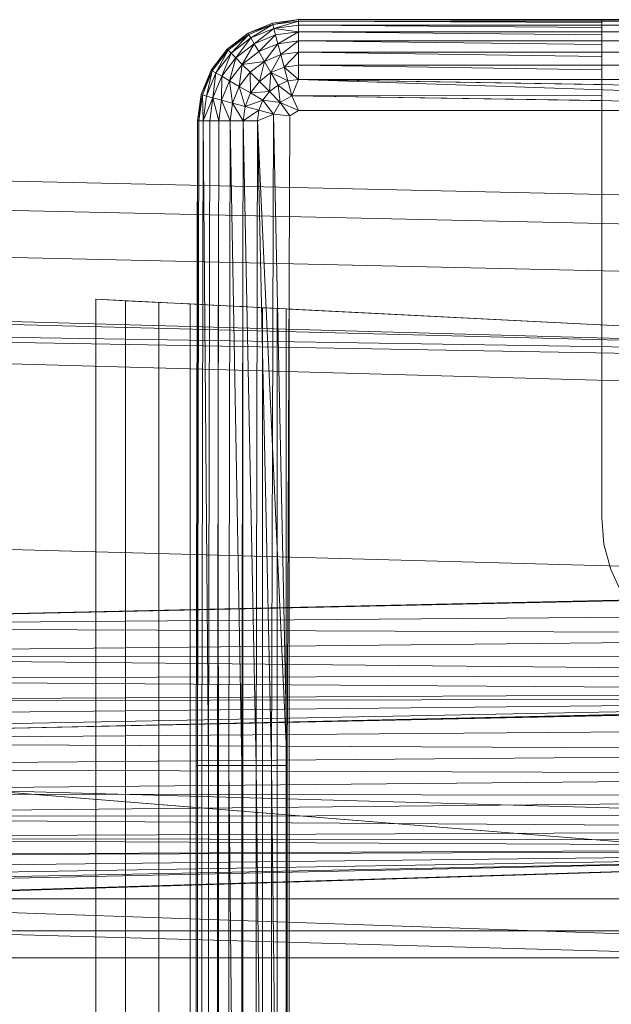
# Model space of a CAD drawing. Header units: metres. Extents: x 391.1 to 427.5, y 12.5 to 28.4.
# Tile 135 of 209: x 406.9862 to 407.072, y 27.383 to 27.5256. Entities that reach past the tile are written whole.
import ezdxf

# ---------------------------------------------------------------- set-up
doc = ezdxf.new("R2010")
doc.units = ezdxf.units.M
doc.layers.add('A-DETL-____-MBND', color=7, linetype='Continuous', lineweight=18)

# ---------------------------------------------------------------- blocks, each defined once
blk = doc.blocks.new('Family - Inodor PA-152420-03_CLI_AIGUA_P0A')
at = {"layer": 'A-DETL-____-MBND', "color": 253, "true_color": 0xaaaaaa}
for p, q in [((0.56991, 0.40094), (0.57344, 0.40241)), ((0.56991, 0.40094), (0.57344, 0.40241)), ((0.56991, 0.40094), (0.57344, 0.40241)), ((0.57344, 0.40241), (0.56991, 0.40094)), ((0.57344, 0.40241), (0.57723, 0.40291)), ((0.57344, 0.40241), (0.57723, 0.40291)), ((0.57344, 0.40241), (0.57723, 0.40291)), ((0.57723, 0.40291), (0.57344, 0.40241)), ((0.57349, 0.40221), (0.57344, 0.40241)), ((0.57349, 0.40221), (0.57344, 0.40241)), ((0.57344, 0.40241), (0.57349, 0.40221)), ((0.57723, 0.40291), (0.57349, 0.40221)), ((0.57723, 0.40291), (0.57349, 0.40221)), ((0.57723, 0.40271), (0.57349, 0.40221)), ((0.57723, 0.40271), (0.57349, 0.40221)), ((0.57723, 0.40271), (0.57349, 0.40221)), ((0.57723, 0.40271), (0.57365, 0.40164)), ((0.57723, 0.40271), (0.57365, 0.40164)), ((0.57723, 0.40291), (0.71226, 0.40291)), ((0.57723, 0.40271), (0.57723, 0.40291)), ((0.57723, 0.40291), (0.71226, 0.40291)), ((0.57723, 0.40291), (0.71226, 0.40291)), ((0.71226, 0.40291), (0.57723, 0.40291)), ((0.62119, 0.40284), (0.57723, 0.40291)), ((0.57723, 0.40271), (0.57723, 0.40291)), ((0.62119, 0.40284), (0.57723, 0.40291)), ((0.57723, 0.40291), (0.57723, 0.40271)), ((0.71226, 0.40271), (0.57723, 0.40271)), ((0.57723, 0.40211), (0.57723, 0.40271)), ((0.62119, 0.40271), (0.57723, 0.40271)), ((0.62119, 0.40251), (0.57723, 0.40271)), ((0.57723, 0.40271), (0.62119, 0.40271)), ((0.57723, 0.40211), (0.57723, 0.40271)), ((0.62119, 0.40251), (0.57723, 0.40271)), ((0.57723, 0.40271), (0.57723, 0.40211)), ((0.62119, 0.4029), (0.67979, 0.4029)), ((0.62119, 0.4029), (0.62119, 0.40284)), ((0.62119, 0.40271), (0.62119, 0.40284)), ((0.62119, 0.40251), (0.62119, 0.40271)), ((0.62119, 0.40211), (0.62119, 0.40251)), ((0.56687, 0.39862), (0.56991, 0.40094)), ((0.56687, 0.39862), (0.56991, 0.40094)), ((0.56687, 0.39862), (0.56991, 0.40094)), ((0.56991, 0.40094), (0.56687, 0.39862)), ((0.57349, 0.40221), (0.56991, 0.40094)), ((0.57349, 0.40221), (0.56991, 0.40094)), ((0.57001, 0.40077), (0.56991, 0.40094)), ((0.57001, 0.40077), (0.56991, 0.40094)), ((0.56991, 0.40094), (0.57001, 0.40077)), ((0.57349, 0.40221), (0.57001, 0.40077)), ((0.57349, 0.40221), (0.57001, 0.40077)), ((0.57349, 0.40221), (0.57001, 0.40077)), ((0.57349, 0.40221), (0.57031, 0.40025)), ((0.57349, 0.40221), (0.57031, 0.40025)), ((0.57365, 0.40164), (0.57031, 0.40025)), ((0.57365, 0.40164), (0.57031, 0.40025)), ((0.57365, 0.40164), (0.57031, 0.40025)), ((0.57365, 0.40164), (0.57079, 0.39941)), ((0.57365, 0.40164), (0.57079, 0.39941)), ((0.57365, 0.40164), (0.57349, 0.40221)), ((0.57365, 0.40164), (0.57349, 0.40221)), ((0.57349, 0.40221), (0.57365, 0.40164)), ((0.57723, 0.40211), (0.57365, 0.40164)), ((0.57723, 0.40211), (0.57365, 0.40164)), ((0.57723, 0.40211), (0.57365, 0.40164)), ((0.5739, 0.4007), (0.57365, 0.40164)), ((0.57723, 0.40114), (0.57365, 0.40164)), ((0.57365, 0.40164), (0.57723, 0.40114)), ((0.57365, 0.40164), (0.5739, 0.4007)), ((0.57365, 0.40164), (0.5739, 0.4007)), ((0.57723, 0.40114), (0.5739, 0.4007)), ((0.57723, 0.40114), (0.5739, 0.4007)), ((0.57723, 0.40114), (0.5739, 0.4007)), ((0.57723, 0.40114), (0.57424, 0.39942)), ((0.57723, 0.40114), (0.57424, 0.39942)), ((0.71226, 0.40211), (0.57723, 0.40211)), ((0.57723, 0.40211), (0.57723, 0.40114)), ((0.62119, 0.40211), (0.57723, 0.40211)), ((0.62119, 0.40179), (0.57723, 0.40211)), ((0.57723, 0.40211), (0.62119, 0.40211)), ((0.57723, 0.40211), (0.57723, 0.40114)), ((0.57723, 0.40114), (0.57723, 0.40211)), ((0.62119, 0.40179), (0.57723, 0.40211)), ((0.71226, 0.40114), (0.57723, 0.40114)), ((0.57723, 0.39982), (0.57723, 0.40114)), ((0.62119, 0.40114), (0.57723, 0.40114)), ((0.62119, 0.40071), (0.57723, 0.40114)), ((0.57723, 0.40114), (0.62119, 0.40114)), ((0.57723, 0.39982), (0.57723, 0.40114)), ((0.62119, 0.40071), (0.57723, 0.40114)), ((0.57723, 0.40114), (0.57723, 0.39982)), ((0.62119, 0.40179), (0.62119, 0.40211)), ((0.62119, 0.40114), (0.62119, 0.40179)), ((0.62119, 0.40071), (0.62119, 0.40114)), ((0.57001, 0.40077), (0.56687, 0.39862)), ((0.57001, 0.40077), (0.56687, 0.39862)), ((0.57001, 0.40077), (0.56702, 0.39847)), ((0.57001, 0.40077), (0.56702, 0.39847)), ((0.57001, 0.40077), (0.56702, 0.39847)), ((0.57001, 0.40077), (0.56744, 0.39805)), ((0.57001, 0.40077), (0.56744, 0.39805)), ((0.57031, 0.40025), (0.56744, 0.39805)), ((0.57031, 0.40025), (0.56744, 0.39805)), ((0.57031, 0.40025), (0.56744, 0.39805)), ((0.57031, 0.40025), (0.56812, 0.39736)), ((0.57031, 0.40025), (0.56812, 0.39736)), ((0.57031, 0.40025), (0.57001, 0.40077)), ((0.57031, 0.40025), (0.57001, 0.40077)), ((0.57001, 0.40077), (0.57031, 0.40025)), ((0.57079, 0.39941), (0.57031, 0.40025)), ((0.57079, 0.39941), (0.57031, 0.40025)), ((0.57031, 0.40025), (0.57079, 0.39941)), ((0.5739, 0.4007), (0.57079, 0.39941)), ((0.5739, 0.4007), (0.57079, 0.39941)), ((0.5739, 0.4007), (0.57079, 0.39941)), ((0.5739, 0.4007), (0.57145, 0.39827)), ((0.5739, 0.4007), (0.57145, 0.39827)), ((0.57424, 0.39942), (0.5739, 0.4007)), ((0.57424, 0.39942), (0.5739, 0.4007)), ((0.5739, 0.4007), (0.57424, 0.39942)), ((0.57723, 0.39982), (0.57424, 0.39942)), ((0.57723, 0.39982), (0.57424, 0.39942)), ((0.57723, 0.39982), (0.57424, 0.39942)), ((0.57723, 0.39982), (0.57466, 0.39785)), ((0.57723, 0.39982), (0.57466, 0.39785)), ((0.71226, 0.39982), (0.57723, 0.39982)), ((0.57723, 0.39819), (0.57723, 0.39982)), ((0.62119, 0.39982), (0.57723, 0.39982)), ((0.62119, 0.39929), (0.57723, 0.39982)), ((0.57723, 0.39982), (0.62119, 0.39982)), ((0.57723, 0.39819), (0.57723, 0.39982)), ((0.62119, 0.39929), (0.57723, 0.39982)), ((0.57723, 0.39982), (0.57723, 0.39819)), ((0.62119, 0.39982), (0.62119, 0.40071)), ((0.62119, 0.39929), (0.62119, 0.39982)), ((0.56455, 0.39558), (0.56687, 0.39862)), ((0.56455, 0.39558), (0.56687, 0.39862)), ((0.56455, 0.39558), (0.56687, 0.39862)), ((0.56687, 0.39862), (0.56455, 0.39558)), ((0.56687, 0.39862), (0.56472, 0.39548)), ((0.56687, 0.39862), (0.56472, 0.39548)), ((0.56702, 0.39847), (0.56472, 0.39548)), ((0.56702, 0.39847), (0.56472, 0.39548)), ((0.56702, 0.39847), (0.56472, 0.39548)), ((0.56702, 0.39847), (0.56524, 0.39518)), ((0.56702, 0.39847), (0.56524, 0.39518)), ((0.56744, 0.39805), (0.56524, 0.39518)), ((0.56744, 0.39805), (0.56524, 0.39518)), ((0.56744, 0.39805), (0.56524, 0.39518)), ((0.56744, 0.39805), (0.56608, 0.3947)), ((0.56744, 0.39805), (0.56608, 0.3947)), ((0.56702, 0.39847), (0.56687, 0.39862)), ((0.56702, 0.39847), (0.56687, 0.39862)), ((0.56687, 0.39862), (0.56702, 0.39847)), ((0.56744, 0.39805), (0.56702, 0.39847)), ((0.56744, 0.39805), (0.56702, 0.39847)), ((0.56702, 0.39847), (0.56744, 0.39805)), ((0.56812, 0.39736), (0.56744, 0.39805)), ((0.56812, 0.39736), (0.56744, 0.39805)), ((0.56744, 0.39805), (0.56812, 0.39736)), ((0.57079, 0.39941), (0.56812, 0.39736)), ((0.57079, 0.39941), (0.56812, 0.39736)), ((0.57079, 0.39941), (0.56812, 0.39736)), ((0.57079, 0.39941), (0.56906, 0.39643)), ((0.57079, 0.39941), (0.56906, 0.39643)), ((0.57145, 0.39827), (0.56906, 0.39643)), ((0.57145, 0.39827), (0.56906, 0.39643)), ((0.57145, 0.39827), (0.56906, 0.39643)), ((0.57145, 0.39827), (0.57079, 0.39941)), ((0.57145, 0.39827), (0.57079, 0.39941)), ((0.57079, 0.39941), (0.57145, 0.39827)), ((0.57424, 0.39942), (0.57145, 0.39827)), ((0.57424, 0.39942), (0.57145, 0.39827)), ((0.57424, 0.39942), (0.57145, 0.39827)), ((0.57227, 0.39686), (0.57145, 0.39827)), ((0.57227, 0.39686), (0.57145, 0.39827)), ((0.57145, 0.39827), (0.57227, 0.39686)), ((0.57424, 0.39942), (0.57227, 0.39686)), ((0.57424, 0.39942), (0.57227, 0.39686)), ((0.57466, 0.39785), (0.57424, 0.39942)), ((0.57466, 0.39785), (0.57424, 0.39942)), ((0.57424, 0.39942), (0.57466, 0.39785)), ((0.57723, 0.39819), (0.57466, 0.39785)), ((0.57723, 0.39819), (0.57466, 0.39785)), ((0.57723, 0.39819), (0.57466, 0.39785)), ((0.57723, 0.39819), (0.57515, 0.39603)), ((0.57723, 0.39819), (0.57515, 0.39603)), ((0.71226, 0.39819), (0.57723, 0.39819)), ((0.57723, 0.39631), (0.57723, 0.39819)), ((0.62119, 0.39819), (0.57723, 0.39819)), ((0.62119, 0.39758), (0.57723, 0.39819)), ((0.57723, 0.39819), (0.62119, 0.39819)), ((0.57723, 0.39631), (0.57723, 0.39819)), ((0.62119, 0.39758), (0.57723, 0.39819)), ((0.57723, 0.39819), (0.57723, 0.39631)), ((0.62119, 0.39819), (0.62119, 0.39929)), ((0.62119, 0.39758), (0.62119, 0.39819)), ((0.56812, 0.39736), (0.56608, 0.3947)), ((0.56812, 0.39736), (0.56608, 0.3947)), ((0.56812, 0.39736), (0.56608, 0.3947)), ((0.56812, 0.39736), (0.56722, 0.39404)), ((0.56812, 0.39736), (0.56722, 0.39404)), ((0.56906, 0.39643), (0.56812, 0.39736)), ((0.56906, 0.39643), (0.56812, 0.39736)), ((0.56812, 0.39736), (0.56906, 0.39643)), ((0.57227, 0.39686), (0.56906, 0.39643)), ((0.57227, 0.39686), (0.56906, 0.39643)), ((0.57227, 0.39686), (0.57021, 0.39528)), ((0.57227, 0.39686), (0.57021, 0.39528)), ((0.57227, 0.39686), (0.57021, 0.39528)), ((0.57227, 0.39686), (0.57154, 0.39395)), ((0.57227, 0.39686), (0.57154, 0.39395)), ((0.57466, 0.39785), (0.57227, 0.39686)), ((0.57466, 0.39785), (0.57227, 0.39686)), ((0.57466, 0.39785), (0.57227, 0.39686)), ((0.57321, 0.39523), (0.57227, 0.39686)), ((0.57321, 0.39523), (0.57227, 0.39686)), ((0.57227, 0.39686), (0.57321, 0.39523)), ((0.57466, 0.39785), (0.57321, 0.39523)), ((0.57466, 0.39785), (0.57321, 0.39523)), ((0.57515, 0.39603), (0.57466, 0.39785)), ((0.57515, 0.39603), (0.57466, 0.39785)), ((0.57466, 0.39785), (0.57515, 0.39603)), ((0.62119, 0.39631), (0.62119, 0.39758)), ((0.56308, 0.39205), (0.56455, 0.39558)), ((0.56308, 0.39205), (0.56455, 0.39558)), ((0.56308, 0.39205), (0.56455, 0.39558)), ((0.56455, 0.39558), (0.56308, 0.39205)), ((0.56455, 0.39558), (0.56328, 0.392)), ((0.56455, 0.39558), (0.56328, 0.392)), ((0.56472, 0.39548), (0.56328, 0.392)), ((0.56472, 0.39548), (0.56328, 0.392)), ((0.56472, 0.39548), (0.56328, 0.392)), ((0.56472, 0.39548), (0.56385, 0.39184)), ((0.56472, 0.39548), (0.56385, 0.39184)), ((0.56472, 0.39548), (0.56455, 0.39558)), ((0.56472, 0.39548), (0.56455, 0.39558)), ((0.56455, 0.39558), (0.56472, 0.39548)), ((0.56524, 0.39518), (0.56472, 0.39548)), ((0.56524, 0.39518), (0.56472, 0.39548)), ((0.56472, 0.39548), (0.56524, 0.39518)), ((0.56906, 0.39643), (0.56722, 0.39404)), ((0.56906, 0.39643), (0.56722, 0.39404)), ((0.56906, 0.39643), (0.56722, 0.39404)), ((0.56906, 0.39643), (0.56863, 0.39322)), ((0.56906, 0.39643), (0.56863, 0.39322)), ((0.57021, 0.39528), (0.56863, 0.39322)), ((0.57021, 0.39528), (0.56863, 0.39322)), ((0.57021, 0.39528), (0.56863, 0.39322)), ((0.57021, 0.39528), (0.56906, 0.39643)), ((0.57021, 0.39528), (0.56906, 0.39643)), ((0.56906, 0.39643), (0.57021, 0.39528)), ((0.57154, 0.39395), (0.57021, 0.39528)), ((0.57154, 0.39395), (0.57021, 0.39528)), ((0.57021, 0.39528), (0.57154, 0.39395)), ((0.57021, 0.39528), (0.57026, 0.39228)), ((0.57021, 0.39528), (0.57026, 0.39228)), ((0.57321, 0.39523), (0.57154, 0.39395)), ((0.57321, 0.39523), (0.57154, 0.39395)), ((0.57321, 0.39523), (0.57154, 0.39395)), ((0.57321, 0.39523), (0.57301, 0.39248)), ((0.57321, 0.39523), (0.57301, 0.39248)), ((0.57515, 0.39603), (0.57321, 0.39523)), ((0.57515, 0.39603), (0.57321, 0.39523)), ((0.57515, 0.39603), (0.57321, 0.39523)), ((0.57425, 0.39343), (0.57321, 0.39523)), ((0.57569, 0.39402), (0.57321, 0.39523)), ((0.57321, 0.39523), (0.57569, 0.39402)), ((0.57321, 0.39523), (0.57425, 0.39343)), ((0.57321, 0.39523), (0.57425, 0.39343)), ((0.57723, 0.39631), (0.57515, 0.39603)), ((0.57723, 0.39631), (0.57515, 0.39603)), ((0.57723, 0.39631), (0.57515, 0.39603)), ((0.57515, 0.39603), (0.57569, 0.39402)), ((0.57723, 0.39423), (0.57515, 0.39603)), ((0.57515, 0.39603), (0.57569, 0.39402)), ((0.57515, 0.39603), (0.57723, 0.39423)), ((0.57515, 0.39603), (0.57569, 0.39402)), ((0.71226, 0.39631), (0.57723, 0.39631)), ((0.57723, 0.39631), (0.57723, 0.39423)), ((0.62119, 0.39631), (0.57723, 0.39631)), ((0.62119, 0.39563), (0.57723, 0.39631)), ((0.57723, 0.39631), (0.62119, 0.39631)), ((0.57723, 0.39631), (0.57723, 0.39423)), ((0.57723, 0.39423), (0.57723, 0.39631)), ((0.62119, 0.39563), (0.57723, 0.39631)), ((0.62119, 0.39563), (0.62119, 0.39631)), ((0.62119, 0.39423), (0.62119, 0.39563)), ((0.56524, 0.39518), (0.56385, 0.39184)), ((0.56524, 0.39518), (0.56385, 0.39184)), ((0.56524, 0.39518), (0.56385, 0.39184)), ((0.56524, 0.39518), (0.56479, 0.39159)), ((0.56524, 0.39518), (0.56479, 0.39159)), ((0.56608, 0.3947), (0.56479, 0.39159)), ((0.56608, 0.3947), (0.56479, 0.39159)), ((0.56608, 0.3947), (0.56479, 0.39159)), ((0.56608, 0.3947), (0.56524, 0.39518)), ((0.56608, 0.3947), (0.56524, 0.39518)), ((0.56524, 0.39518), (0.56608, 0.3947)), ((0.56608, 0.3947), (0.56607, 0.39125)), ((0.56608, 0.3947), (0.56607, 0.39125)), ((0.56722, 0.39404), (0.56607, 0.39125)), ((0.56722, 0.39404), (0.56607, 0.39125)), ((0.56722, 0.39404), (0.56607, 0.39125)), ((0.56722, 0.39404), (0.56608, 0.3947)), ((0.56722, 0.39404), (0.56608, 0.3947)), ((0.56608, 0.3947), (0.56722, 0.39404)), ((0.56863, 0.39322), (0.56722, 0.39404)), ((0.56863, 0.39322), (0.56722, 0.39404)), ((0.56722, 0.39404), (0.56863, 0.39322)), ((0.56722, 0.39404), (0.56764, 0.39083)), ((0.56722, 0.39404), (0.56764, 0.39083)), ((0.57154, 0.39395), (0.57026, 0.39228)), ((0.57154, 0.39395), (0.57026, 0.39228)), ((0.57154, 0.39395), (0.57026, 0.39228)), ((0.57301, 0.39248), (0.57154, 0.39395)), ((0.57301, 0.39248), (0.57154, 0.39395)), ((0.57154, 0.39395), (0.57301, 0.39248)), ((0.57569, 0.39402), (0.57425, 0.39343)), ((0.57569, 0.39402), (0.57425, 0.39343)), ((0.57569, 0.39402), (0.57425, 0.39343)), ((0.57723, 0.39423), (0.57569, 0.39402)), ((0.57723, 0.39423), (0.57569, 0.39402)), ((0.57723, 0.39423), (0.57569, 0.39402)), ((0.57626, 0.39188), (0.57569, 0.39402)), ((0.57626, 0.39188), (0.57569, 0.39402)), ((0.57569, 0.39402), (0.57626, 0.39188)), ((0.57723, 0.39423), (0.57626, 0.39188)), ((0.57723, 0.39423), (0.57626, 0.39188)), ((0.57626, 0.39188), (0.57723, 0.39423)), ((0.71226, 0.39423), (0.57723, 0.39423)), ((0.71226, 0.39201), (0.57723, 0.39423)), ((0.71226, 0.38973), (0.57723, 0.39423)), ((0.62119, 0.39423), (0.57723, 0.39423)), ((0.62119, 0.3935), (0.57723, 0.39423)), ((0.57723, 0.39423), (0.62119, 0.39423)), ((0.62119, 0.3935), (0.57723, 0.39423)), ((0.62119, 0.3935), (0.62119, 0.39423)), ((0.56863, 0.39322), (0.56764, 0.39083)), ((0.56863, 0.39322), (0.56764, 0.39083)), ((0.56863, 0.39322), (0.56764, 0.39083)), ((0.57026, 0.39228), (0.56863, 0.39322)), ((0.57026, 0.39228), (0.56863, 0.39322)), ((0.56863, 0.39322), (0.57026, 0.39228)), ((0.56863, 0.39322), (0.56946, 0.39034)), ((0.56863, 0.39322), (0.56946, 0.39034)), ((0.57301, 0.39248), (0.57026, 0.39228)), ((0.57301, 0.39248), (0.57026, 0.39228)), ((0.57301, 0.39248), (0.57206, 0.39124)), ((0.57301, 0.39248), (0.57206, 0.39124)), ((0.57301, 0.39248), (0.57206, 0.39124)), ((0.57425, 0.39343), (0.57301, 0.39248)), ((0.57425, 0.39343), (0.57301, 0.39248)), ((0.57425, 0.39343), (0.57301, 0.39248)), ((0.57458, 0.39091), (0.57301, 0.39248)), ((0.57458, 0.39091), (0.57301, 0.39248)), ((0.57301, 0.39248), (0.57458, 0.39091)), ((0.57626, 0.39188), (0.57425, 0.39343)), ((0.57425, 0.39343), (0.57458, 0.39091)), ((0.57626, 0.39188), (0.57425, 0.39343)), ((0.57425, 0.39343), (0.57458, 0.39091)), ((0.57425, 0.39343), (0.57626, 0.39188)), ((0.57425, 0.39343), (0.57458, 0.39091)), ((0.62119, 0.39192), (0.62119, 0.3935)), ((0.56258, 0.38826), (0.56308, 0.39205)), ((0.56258, 0.38826), (0.56308, 0.39205)), ((0.56258, 0.38826), (0.56308, 0.39205)), ((0.56308, 0.39205), (0.56258, 0.38826)), ((0.56308, 0.39205), (0.56278, 0.38826)), ((0.56308, 0.39205), (0.56278, 0.38826)), ((0.56328, 0.392), (0.56278, 0.38826)), ((0.56328, 0.392), (0.56278, 0.38826)), ((0.56328, 0.392), (0.56278, 0.38826)), ((0.56328, 0.392), (0.56308, 0.39205)), ((0.56328, 0.392), (0.56308, 0.39205)), ((0.56308, 0.39205), (0.56328, 0.392)), ((0.56385, 0.39184), (0.56328, 0.392)), ((0.56385, 0.39184), (0.56328, 0.392)), ((0.56328, 0.392), (0.56385, 0.39184)), ((0.56328, 0.392), (0.56338, 0.38826)), ((0.56328, 0.392), (0.56338, 0.38826)), ((0.56385, 0.39184), (0.56338, 0.38826)), ((0.56385, 0.39184), (0.56338, 0.38826)), ((0.56385, 0.39184), (0.56338, 0.38826)), ((0.56479, 0.39159), (0.56338, 0.38826)), ((0.56479, 0.39159), (0.56338, 0.38826)), ((0.56479, 0.39159), (0.56385, 0.39184)), ((0.56479, 0.39159), (0.56385, 0.39184)), ((0.56385, 0.39184), (0.56479, 0.39159)), ((0.56435, 0.38826), (0.56479, 0.39159)), ((0.56479, 0.39159), (0.56435, 0.38826)), ((0.56479, 0.39159), (0.56435, 0.38826)), ((0.56607, 0.39125), (0.56479, 0.39159)), ((0.56607, 0.39125), (0.56479, 0.39159)), ((0.56479, 0.39159), (0.56607, 0.39125)), ((0.56479, 0.39159), (0.56567, 0.38826)), ((0.56479, 0.39159), (0.56567, 0.38826)), ((0.56607, 0.39125), (0.56567, 0.38826)), ((0.56607, 0.39125), (0.56567, 0.38826)), ((0.56607, 0.39125), (0.56567, 0.38826)), ((0.56764, 0.39083), (0.56607, 0.39125)), ((0.56764, 0.39083), (0.56607, 0.39125)), ((0.56607, 0.39125), (0.56764, 0.39083)), ((0.56607, 0.39125), (0.5673, 0.38826)), ((0.56607, 0.39125), (0.5673, 0.38826)), ((0.57026, 0.39228), (0.56946, 0.39034)), ((0.57026, 0.39228), (0.56946, 0.39034)), ((0.57026, 0.39228), (0.56946, 0.39034)), ((0.57206, 0.39124), (0.56946, 0.39034)), ((0.57206, 0.39124), (0.56946, 0.39034)), ((0.57206, 0.39124), (0.57026, 0.39228)), ((0.57206, 0.39124), (0.57026, 0.39228)), ((0.57026, 0.39228), (0.57206, 0.39124)), ((0.57206, 0.39124), (0.57147, 0.3898)), ((0.57206, 0.39124), (0.57147, 0.3898)), ((0.57206, 0.39124), (0.57147, 0.3898)), ((0.57458, 0.39091), (0.57206, 0.39124)), ((0.57361, 0.38923), (0.57206, 0.39124)), ((0.57458, 0.39091), (0.57206, 0.39124)), ((0.57206, 0.39124), (0.57458, 0.39091)), ((0.57206, 0.39124), (0.57361, 0.38923)), ((0.57206, 0.39124), (0.57361, 0.38923)), ((0.57626, 0.39188), (0.57458, 0.39091)), ((0.57626, 0.39188), (0.57458, 0.39091)), ((0.62119, 0.39192), (0.57626, 0.39188)), ((0.57626, 0.39188), (0.62119, 0.39192)), ((0.71226, 0.38973), (0.57626, 0.39188)), ((0.57626, 0.39188), (0.57723, 0.38973)), ((0.62119, 0.39117), (0.57626, 0.39188)), ((0.57723, 0.38973), (0.57626, 0.39188)), ((0.62119, 0.39117), (0.57626, 0.39188)), ((0.57626, 0.39188), (0.57723, 0.38973)), ((0.62119, 0.39117), (0.62119, 0.39192)), ((0.62119, 0.38973), (0.62119, 0.39117)), ((0.56764, 0.39083), (0.5673, 0.38826)), ((0.56764, 0.39083), (0.5673, 0.38826)), ((0.56764, 0.39083), (0.5673, 0.38826)), ((0.56946, 0.39034), (0.56764, 0.39083)), ((0.56946, 0.39034), (0.56764, 0.39083)), ((0.56764, 0.39083), (0.56946, 0.39034)), ((0.56764, 0.39083), (0.56918, 0.38826)), ((0.56764, 0.39083), (0.56918, 0.38826)), ((0.56946, 0.39034), (0.56918, 0.38826)), ((0.56946, 0.39034), (0.56918, 0.38826)), ((0.56946, 0.39034), (0.56918, 0.38826)), ((0.57147, 0.3898), (0.56918, 0.38826)), ((0.57147, 0.3898), (0.56918, 0.38826)), ((0.57147, 0.3898), (0.56946, 0.39034)), ((0.57147, 0.3898), (0.56946, 0.39034)), ((0.56946, 0.39034), (0.57147, 0.3898)), ((0.57126, 0.38826), (0.57147, 0.3898)), ((0.57147, 0.3898), (0.57126, 0.38826)), ((0.57147, 0.3898), (0.57126, 0.38826)), ((0.57361, 0.38923), (0.57147, 0.3898)), ((0.57361, 0.38923), (0.57147, 0.3898)), ((0.57147, 0.3898), (0.57361, 0.38923)), ((0.57458, 0.39091), (0.57361, 0.38923)), ((0.57458, 0.39091), (0.57361, 0.38923)), ((0.57458, 0.39091), (0.57361, 0.38923)), ((0.57596, 0.38899), (0.57458, 0.39091)), ((0.57723, 0.38973), (0.57458, 0.39091)), ((0.57458, 0.39091), (0.57723, 0.38973)), ((0.57458, 0.39091), (0.57596, 0.38899)), ((0.57458, 0.39091), (0.57596, 0.38899)), ((0.57723, 0.38973), (0.57596, 0.38899)), ((0.57723, 0.38973), (0.57596, 0.38899)), ((0.57723, 0.38973), (0.57596, 0.38899)), ((0.71226, 0.38973), (0.57723, 0.38973)), ((0.62119, 0.38973), (0.57723, 0.38973)), ((0.57723, 0.38973), (0.62119, 0.38973)), ((0.62119, 0.38949), (0.62119, 0.38973)), ((0.62119, 0.38949), (0.62119, 0.35922)), ((0.56238, 0.29485), (0.56258, 0.38826)), ((0.56258, 0.38826), (0.56238, 0.29485)), ((0.56278, 0.38826), (0.56258, 0.38826)), ((0.56278, 0.38826), (0.56258, 0.29485)), ((0.56258, 0.01465), (0.56258, 0.38826)), ((0.56258, 0.01465), (0.56258, 0.38826)), ((0.56278, 0.38826), (0.56258, 0.38826)), ((0.56278, 0.38826), (0.56258, 0.29485)), ((0.56278, 0.38826), (0.56258, 0.29485)), ((0.56278, 0.38826), (0.56258, 0.38826)), ((0.56258, 0.29485), (0.56258, 0.38826)), ((0.56258, 0.38826), (0.56258, 0.29485)), ((0.56338, 0.38826), (0.56278, 0.38826)), ((0.56338, 0.38826), (0.56278, 0.38826)), ((0.56338, 0.38826), (0.56278, 0.38826)), ((0.56338, 0.38826), (0.56318, 0.29485)), ((0.56338, 0.38826), (0.56318, 0.29485)), ((0.56338, 0.38826), (0.56318, 0.29485)), ((0.56435, 0.38826), (0.56338, 0.38826)), ((0.56435, 0.38826), (0.56338, 0.38826)), ((0.56435, 0.38826), (0.56338, 0.38826)), ((0.56415, 0.29485), (0.56338, 0.38826)), ((0.56338, 0.38826), (0.56415, 0.29485)), ((0.56435, 0.38826), (0.56415, 0.29485)), ((0.56435, 0.38826), (0.56415, 0.29485)), ((0.56435, 0.38826), (0.56415, 0.29485)), ((0.56567, 0.38826), (0.56435, 0.38826)), ((0.56567, 0.38826), (0.56435, 0.38826)), ((0.56567, 0.38826), (0.56435, 0.38826)), ((0.56567, 0.38826), (0.56547, 0.29485)), ((0.56567, 0.38826), (0.56547, 0.29485)), ((0.56567, 0.38826), (0.56547, 0.29485)), ((0.5673, 0.38826), (0.56567, 0.38826)), ((0.5673, 0.38826), (0.56567, 0.38826)), ((0.5673, 0.38826), (0.56567, 0.38826)), ((0.5673, 0.38826), (0.5671, 0.29485)), ((0.5673, 0.38826), (0.5671, 0.29485)), ((0.5673, 0.38826), (0.5671, 0.29485)), ((0.56918, 0.38826), (0.5673, 0.38826)), ((0.56918, 0.38826), (0.5673, 0.38826)), ((0.56918, 0.38826), (0.5673, 0.38826)), ((0.56898, 0.29485), (0.5673, 0.38826)), ((0.5673, 0.38826), (0.56898, 0.29485)), ((0.56918, 0.38826), (0.56898, 0.29485)), ((0.56918, 0.38826), (0.56898, 0.29485)), ((0.56918, 0.38826), (0.56898, 0.29485)), ((0.57126, 0.38826), (0.56918, 0.38826)), ((0.57126, 0.38826), (0.56918, 0.38826)), ((0.57126, 0.38826), (0.56918, 0.38826)), ((0.57106, 0.29485), (0.56918, 0.38826)), ((0.56918, 0.38826), (0.57106, 0.29485)), ((0.57126, 0.38826), (0.57106, 0.29485)), ((0.57126, 0.38826), (0.57106, 0.29485)), ((0.57126, 0.38826), (0.57106, 0.29485)), ((0.57361, 0.38923), (0.57126, 0.38826)), ((0.57361, 0.38923), (0.57126, 0.38826)), ((0.57361, 0.38923), (0.57126, 0.38826)), ((0.57556, 0.29485), (0.57126, 0.38826)), ((0.57328, 0.29485), (0.57126, 0.38826)), ((0.57328, 0.29485), (0.57126, 0.38826)), ((0.57126, 0.38826), (0.57328, 0.29485)), ((0.57361, 0.38923), (0.57328, 0.29485)), ((0.57361, 0.38923), (0.57328, 0.29485)), ((0.57596, 0.38899), (0.57361, 0.38923)), ((0.57596, 0.38899), (0.57361, 0.38923)), ((0.57596, 0.38899), (0.57361, 0.38923)), ((0.57556, 0.29485), (0.57361, 0.38923)), ((0.57361, 0.38923), (0.57556, 0.29485)), ((0.57596, 0.38899), (0.57556, 0.29485)), ((0.57596, 0.38899), (0.57556, 0.29485)), ((0.57596, 0.38899), (0.57556, 0.29485)), ((0.72747, 0.37522), (0.40793, 0.38234)), ((0.72747, 0.37522), (0.40793, 0.38234)), ((0.72725, 0.371), (0.40776, 0.37812)), ((0.72725, 0.371), (0.40776, 0.37812)), ((0.72691, 0.36417), (0.40749, 0.37128)), ((0.72691, 0.36417), (0.40749, 0.37128)), ((0.21652, 0.36797), (0.7262, 0.35389)), ((0.7262, 0.35389), (0.21652, 0.36678)), ((0.55211, 0.36218), (0.54781, 0.3624)), ((0.54781, 0.3624), (0.54781, 0.04228)), ((0.54781, 0.3624), (0.71226, 0.35403)), ((0.7262, 0.35389), (0.21652, 0.36184)), ((0.7262, 0.35271), (0.21652, 0.36184)), ((0.7262, 0.34776), (0.21652, 0.36184)), ((0.55211, 0.04249), (0.55211, 0.36218)), ((0.55695, 0.36194), (0.55211, 0.36218)), ((0.55695, 0.04274), (0.55695, 0.36194)), ((0.56149, 0.36171), (0.55695, 0.36194)), ((0.56149, 0.04297), (0.56149, 0.36171)), ((0.56559, 0.3615), (0.56149, 0.36171)), ((0.5656, 0.04318), (0.56559, 0.3615)), ((0.56914, 0.36132), (0.56559, 0.3615)), ((0.56914, 0.04336), (0.56914, 0.36132)), ((0.57201, 0.36117), (0.56914, 0.36132)), ((0.57201, 0.04351), (0.57201, 0.36117)), ((0.57413, 0.36106), (0.57201, 0.36117)), ((0.57413, 0.04361), (0.57413, 0.36106)), ((0.57542, 0.361), (0.57413, 0.36106)), ((0.57542, 0.04368), (0.57542, 0.361)), ((0.57586, 0.36098), (0.57542, 0.361)), ((0.57586, 0.0437), (0.57586, 0.36098)), ((0.71226, 0.35403), (0.57586, 0.36098)), ((0.62119, 0.35922), (0.62119, 0.35813)), ((0.62119, 0.35813), (0.62119, 0.33073)), ((0.7262, 0.32087), (0.21652, 0.33495)), ((0.62119, 0.33073), (0.62152, 0.32692)), ((0.62251, 0.32322), (0.62152, 0.32692)), ((0.62251, 0.32322), (0.62413, 0.31974)), ((0.44565, 0.31489), (0.7262, 0.32102)), ((0.72555, 0.32088), (0.44565, 0.31489)), ((0.72555, 0.32088), (0.44565, 0.31489)), ((0.72555, 0.31713), (0.44565, 0.31489)), ((0.72555, 0.31713), (0.44565, 0.31489)), ((0.72555, 0.31371), (0.44565, 0.31489)), ((0.44565, 0.31489), (0.72555, 0.31371)), ((0.72555, 0.31371), (0.44566, 0.31079)), ((0.72555, 0.31371), (0.44566, 0.31079)), ((0.72555, 0.31043), (0.44566, 0.31079)), ((0.44566, 0.31079), (0.72555, 0.31043)), ((0.44566, 0.31079), (0.72555, 0.30799)), ((0.44566, 0.31079), (0.72555, 0.30799)), ((0.72555, 0.30799), (0.44566, 0.30737)), ((0.72555, 0.30799), (0.44566, 0.30737)), ((0.72555, 0.30554), (0.44566, 0.30737)), ((0.44566, 0.30737), (0.72555, 0.30554)), ((0.72555, 0.30554), (0.44566, 0.30409)), ((0.72555, 0.30554), (0.44566, 0.30409)), ((0.72555, 0.30454), (0.44566, 0.30409)), ((0.72555, 0.30454), (0.44566, 0.30165)), ((0.72555, 0.30454), (0.44566, 0.30409)), ((0.72555, 0.30454), (0.44566, 0.2992)), ((0.72555, 0.30454), (0.44566, 0.30165)), ((0.72555, 0.30454), (0.44566, 0.2992)), ((0.44571, 0.29829), (0.7262, 0.30443)), ((0.7256, 0.30429), (0.44571, 0.29829)), ((0.7256, 0.30429), (0.44571, 0.29829)), ((0.72555, 0.30454), (0.44572, 0.2982)), ((0.72555, 0.30454), (0.44572, 0.2982)), ((0.7262, 0.28584), (0.21652, 0.29991)), ((0.7256, 0.30052), (0.44571, 0.29829)), ((0.7256, 0.30052), (0.44571, 0.29829)), ((0.7256, 0.29687), (0.44571, 0.29829)), ((0.44571, 0.29829), (0.7256, 0.29687)), ((0.72561, 0.27553), (0.44572, 0.2982)), ((0.44572, 0.2982), (0.72561, 0.27553)), ((0.7256, 0.29687), (0.44571, 0.29452)), ((0.7256, 0.29687), (0.44571, 0.29452)), ((0.7256, 0.29343), (0.44571, 0.29452)), ((0.44571, 0.29452), (0.7256, 0.29343)), ((0.56258, 0.29485), (0.56238, 0.29485)), ((0.56238, 0.10805), (0.56238, 0.29485)), ((0.56258, 0.29485), (0.56238, 0.29485)), ((0.56258, 0.29485), (0.56238, 0.29485)), ((0.56238, 0.29485), (0.56238, 0.10805)), ((0.56318, 0.29485), (0.56258, 0.29485)), ((0.56258, 0.29485), (0.56258, 0.10805)), ((0.56318, 0.29485), (0.56258, 0.29485)), ((0.56318, 0.29485), (0.56258, 0.29485)), ((0.56258, 0.29485), (0.56258, 0.10805)), ((0.56258, 0.29485), (0.56258, 0.10805)), ((0.56415, 0.29485), (0.56318, 0.29485)), ((0.56318, 0.29485), (0.56318, 0.10805)), ((0.56415, 0.29485), (0.56318, 0.29485)), ((0.56415, 0.29485), (0.56318, 0.29485)), ((0.56318, 0.29485), (0.56318, 0.10805)), ((0.56318, 0.29485), (0.56318, 0.10805)), ((0.56547, 0.29485), (0.56415, 0.29485)), ((0.56415, 0.29485), (0.56415, 0.10805)), ((0.56547, 0.29485), (0.56415, 0.29485)), ((0.56547, 0.29485), (0.56415, 0.29485)), ((0.56415, 0.29485), (0.56415, 0.10805)), ((0.56415, 0.29485), (0.56415, 0.10805)), ((0.56547, 0.29485), (0.56547, 0.10805)), ((0.5671, 0.29485), (0.56547, 0.29485)), ((0.5671, 0.29485), (0.56547, 0.29485)), ((0.56547, 0.29485), (0.56547, 0.10805)), ((0.56547, 0.29485), (0.56547, 0.10805)), ((0.5671, 0.29485), (0.5671, 0.10805)), ((0.56898, 0.29485), (0.5671, 0.29485)), ((0.56898, 0.29485), (0.5671, 0.29485)), ((0.56898, 0.10805), (0.5671, 0.29485)), ((0.5671, 0.29485), (0.5671, 0.10805)), ((0.5671, 0.29485), (0.56898, 0.10805)), ((0.5671, 0.29485), (0.5671, 0.10805)), ((0.56898, 0.29485), (0.56898, 0.10805)), ((0.57106, 0.29485), (0.56898, 0.29485)), ((0.57106, 0.29485), (0.56898, 0.29485)), ((0.56898, 0.29485), (0.56898, 0.10805)), ((0.56898, 0.29485), (0.56898, 0.10805)), ((0.57106, 0.29485), (0.57106, 0.10805)), ((0.57328, 0.29485), (0.57106, 0.29485)), ((0.57328, 0.29485), (0.57106, 0.29485)), ((0.57328, 0.10805), (0.57106, 0.29485)), ((0.57106, 0.29485), (0.57106, 0.10805)), ((0.57106, 0.29485), (0.57328, 0.10805)), ((0.57106, 0.29485), (0.57106, 0.10805)), ((0.57328, 0.29485), (0.57328, 0.10805)), ((0.57556, 0.29485), (0.57328, 0.29485)), ((0.57556, 0.29485), (0.57328, 0.29485)), ((0.57556, 0.10805), (0.57328, 0.29485)), ((0.57328, 0.29485), (0.57328, 0.10805)), ((0.57328, 0.29485), (0.57556, 0.10805)), ((0.57328, 0.29485), (0.57328, 0.10805)), ((0.57556, 0.29485), (0.57556, 0.10805)), ((0.57556, 0.29485), (0.57556, 0.10805)), ((0.57556, 0.29485), (0.57556, 0.10805)), ((0.7256, 0.29343), (0.44571, 0.29086)), ((0.7256, 0.29343), (0.44571, 0.29086)), ((0.7256, 0.29033), (0.44571, 0.29086)), ((0.44571, 0.29086), (0.7256, 0.29033)), ((0.7256, 0.29033), (0.44571, 0.28743)), ((0.7256, 0.29033), (0.44571, 0.28743)), ((0.7256, 0.28766), (0.44571, 0.28743)), ((0.7256, 0.28766), (0.44571, 0.28743)), ((0.7256, 0.28548), (0.44571, 0.28743)), ((0.44571, 0.28743), (0.7256, 0.28548)), ((0.7256, 0.28548), (0.44571, 0.28433)), ((0.7256, 0.28548), (0.44571, 0.28433)), ((0.7256, 0.28388), (0.44571, 0.28433)), ((0.44571, 0.28433), (0.7256, 0.28388)), ((0.44571, 0.28433), (0.7256, 0.2829)), ((0.44571, 0.28433), (0.7256, 0.2829)), ((0.7256, 0.28259), (0.2042, 0.26645)), ((0.7256, 0.28259), (0.21593, 0.26697)), ((0.7256, 0.28259), (0.21593, 0.26697)), ((0.7256, 0.2829), (0.44571, 0.28165)), ((0.7256, 0.2829), (0.44571, 0.28165)), ((0.7256, 0.28259), (0.44571, 0.27659)), ((0.7256, 0.28259), (0.44571, 0.27659)), ((0.7256, 0.28259), (0.44571, 0.27659)), ((0.7256, 0.28259), (0.44571, 0.28165)), ((0.7256, 0.28259), (0.44571, 0.27948)), ((0.7256, 0.28259), (0.44571, 0.28165)), ((0.7256, 0.28259), (0.44571, 0.27788)), ((0.7256, 0.28259), (0.44571, 0.27948)), ((0.7256, 0.28259), (0.44571, 0.2769)), ((0.7256, 0.28259), (0.44571, 0.27788)), ((0.7256, 0.28259), (0.44571, 0.27659)), ((0.7256, 0.28259), (0.44571, 0.2769)), ((0.7262, 0.26508), (0.21652, 0.27916)), ((0.72561, 0.26697), (0.44571, 0.27659)), ((0.44571, 0.27659), (0.72561, 0.26697)), ((0.72561, 0.27553), (0.44571, 0.27553)), ((0.72561, 0.27553), (0.44571, 0.27553)), ((0.72561, 0.27086), (0.44571, 0.27086)), ((0.72561, 0.27086), (0.44571, 0.27086)), ((0.44571, 0.26697), (0.72561, 0.26697)), ((0.72561, 0.26697), (0.44571, 0.26697)), ((0.72561, 0.26697), (0.44571, 0.26697)), ((0.72561, 0.26697), (0.44571, 0.26697))]:
    blk.add_line(p, q, dxfattribs=at)
blk = doc.blocks.new('LONDR55-XX_ZZ-ARQ-CAA-M3D-Londres55_ifc-1-03_CLI_AIGUA_P0A')
at = {"layer": 'A-DETL-____-MBND', "color": 253, "lineweight": 18, "true_color": 0xaaaaaa}
blk.add_blockref('Family - Inodor PA-152420-03_CLI_AIGUA_P0A', (406.44946, 27.12274), dxfattribs=at)

msp = doc.modelspace()

# ---------------------------------------------------------------- block references
at = {"lineweight": 5}
msp.add_blockref('LONDR55-XX_ZZ-ARQ-CAA-M3D-Londres55_ifc-1-03_CLI_AIGUA_P0A', (0, 0), dxfattribs=at)

doc.saveas('drawing.dxf')
